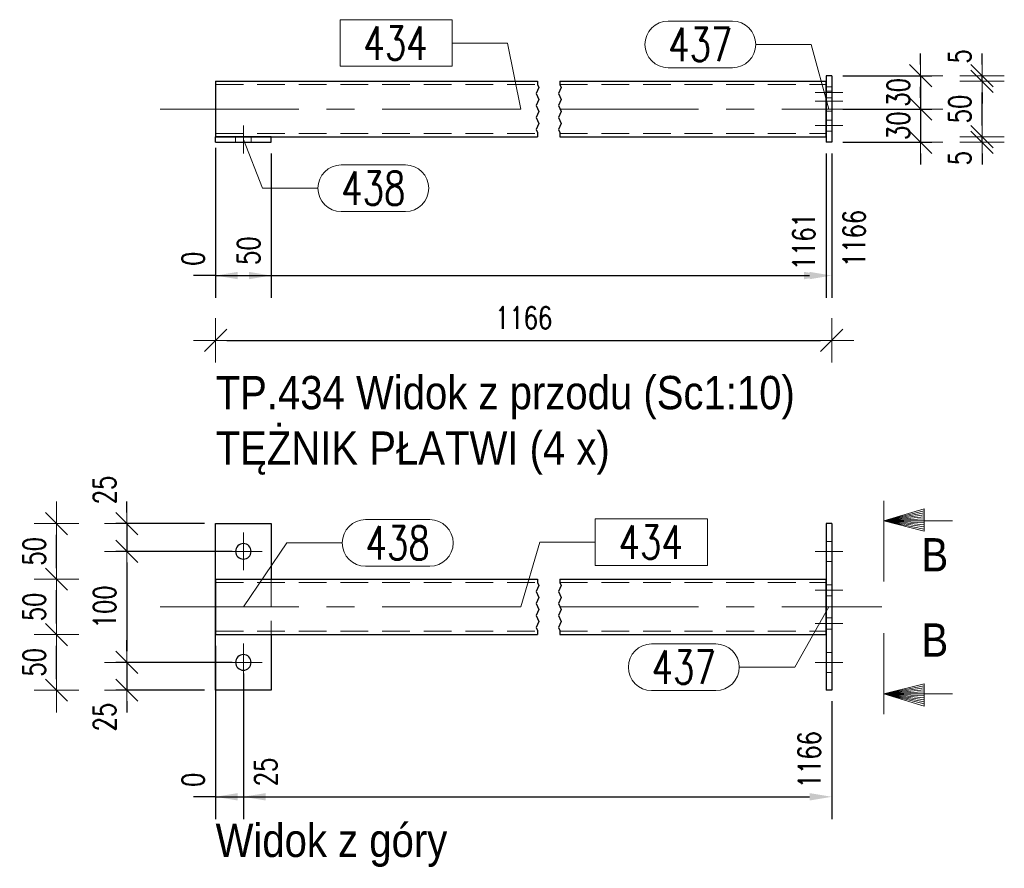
# Model space of a CAD drawing. Header units: millimetres. Extents: x -875 to -363, y 16471 to 16844.
# Tile 8 of 15: x -720 to -631, y 16576 to 16652. Entities that reach past the tile are written whole.
import ezdxf
from ezdxf.enums import TextEntityAlignment as Align

# ---------------------------------------------------------------- set-up
doc = ezdxf.new("R2010")
doc.units = ezdxf.units.MM
doc.header["$LTSCALE"] = 10
doc.linetypes.add('HIDDEN', pattern=[0.375, 0.25, -0.125])
doc.linetypes.add('MITTE', pattern=[2, 1.25, -0.25, 0.25, -0.25])
doc.layers.get('Defpoints').update_dxf_attribs({"color": 1})
for name, color, linetype, lineweight in [('PS_DIM', 4, 'Continuous', 13), ('PS_Hidden', 2, 'HIDDEN', 9), ('PS_Mid', 5, 'MITTE', 15), ('PS_Pos', 1, 'Continuous', 15), ('PS_Shape', 161, 'Continuous', 30), ('PS_SOLID', 7, 'Continuous', 30), ('PS_TEXT', 3, 'Continuous', 18)]:
    doc.layers.add(name, color=color, linetype=linetype, lineweight=lineweight)
doc.styles.add('gil', font='txt', dxfattribs={"width": 0.9})
doc.styles.add('ROMANS', font='romans.shx', dxfattribs={"width": 0.8})
doc.styles.add('simplex', font='simplex.shx', dxfattribs={"width": 0.75})
doc.dimstyles.new('1_10_GŁ_DS1-LS10', dxfattribs={"dimtxt": 2, "dimasz": 2, "dimexe": 2, "dimexo": 1, "dimgap": 1, "dimtad": 1, "dimjust": 4, "dimdec": 0, "dimlfac": 10, "dimtxsty": 'simplex', "dimblk1": 'NONE', "dimsah": 1, "dimcen": 2, "dimclrd": 256, "dimclre": 256, "dimclrt": 3, "dimadec": 1, "dimazin": 0, "dimtfac": 1, "dimtdec": 0, "dimtmove": 2, "dimatfit": 3, "dimfxl": 1, "dimarcsym": 0})
doc.dimstyles.new('1_10_PRZ', dxfattribs={"dimtxt": 2, "dimasz": 1, "dimexe": 2, "dimexo": 5, "dimgap": 1, "dimtad": 1, "dimdec": 0, "dimlfac": 10, "dimtxsty": 'simplex', "dimblk": 'dimznak', "dimcen": 2, "dimse1": 1, "dimse2": 1, "dimclrt": 3, "dimadec": 1, "dimazin": 0, "dimtfac": 1, "dimtdec": 0, "dimtix": 1, "dimtmove": 2, "dimatfit": 3, "dimldrblk": 'dim-grot', "dimfxl": 1, "dimarcsym": 0})
doc.dimstyles.new('1_10_PRZ_DS1-LS10', dxfattribs={"dimtxt": 2, "dimasz": 1, "dimexe": 2, "dimexo": 5, "dimgap": 1, "dimtad": 1, "dimdec": 0, "dimlfac": 10, "dimtxsty": 'simplex', "dimblk": 'dimznak', "dimcen": 2, "dimse1": 1, "dimse2": 1, "dimclrt": 3, "dimadec": 1, "dimazin": 0, "dimtfac": 1, "dimtdec": 0, "dimtix": 1, "dimtmove": 2, "dimatfit": 3, "dimldrblk": 'dim-grot', "dimfxl": 1, "dimarcsym": 0})
doc.dimstyles.new('1_10_SC', dxfattribs={"dimtxt": 2, "dimasz": 1, "dimexe": 1, "dimexo": 1, "dimgap": 1, "dimtad": 1, "dimdec": 0, "dimlfac": 10, "dimtxsty": 'simplex', "dimblk": 'dimznak', "dimcen": 2, "dimclrd": 256, "dimclre": 256, "dimclrt": 3, "dimadec": 1, "dimazin": 0, "dimtfac": 1, "dimtdec": 0, "dimtix": 1, "dimtmove": 2, "dimatfit": 3, "dimldrblk": 'dim-grot', "dimfxl": 1, "dimarcsym": 0})

# ---------------------------------------------------------------- blocks, each defined once
blk = doc.blocks.new('*D113')
at = {"layer": 'Defpoints', "color": 0, "transparency": 16777216}
for p in [(-702.506, 16641.466), (-702.506, 16640.966), (-702.506, 16628.966)]:
    blk.add_point(p, dxfattribs=at)
at = {"layer": 'PS_DIM', "lineweight": -2, "transparency": 16777216}
for p, q in [((-702.506, 16640.466), (-702.506, 16626.966)), ((-702.506, 16639.966), (-702.506, 16626.966)), ((-702.506, 16628.966), (-704.506, 16628.966)), ((-702.506, 16628.966), (-702.506, 16628.966)), ((-700.506, 16628.966), (-698.506, 16628.966))]:
    blk.add_line(p, q, dxfattribs=at)
at = {"layer": 'PS_DIM', "transparency": 16777216}
blk.add_solid([(-700.506, 16629.299), (-700.506, 16628.633), (-702.506, 16628.966)], dxfattribs=at)
at = {"layer": 'PS_DIM', "color": 3, "transparency": 16777216, "insert": (-704.526, 16630.486), "char_height": 2, "attachment_point": 5, "rotation": 90, "style": 'simplex'}
blk.add_mtext('0', dxfattribs=at)
blk = doc.blocks.new('_None')
blk = doc.blocks.new('*D114')
at = {"layer": 'Defpoints', "color": 0, "transparency": 16777216}
for p in [(-702.506, 16641.466), (-697.506, 16640.966), (-697.506, 16628.966)]:
    blk.add_point(p, dxfattribs=at)
at = {"layer": 'PS_DIM', "lineweight": -2, "transparency": 16777216}
for p, q in [((-702.506, 16640.466), (-702.506, 16626.966)), ((-697.506, 16639.966), (-697.506, 16626.966)), ((-702.506, 16628.966), (-699.506, 16628.966))]:
    blk.add_line(p, q, dxfattribs=at)
at = {"layer": 'PS_DIM', "transparency": 16777216}
blk.add_solid([(-699.506, 16629.299), (-699.506, 16628.633), (-697.506, 16628.966)], dxfattribs=at)
at = {"layer": 'PS_DIM', "color": 3, "transparency": 16777216, "insert": (-699.526, 16631.2), "char_height": 2, "attachment_point": 5, "rotation": 90, "style": 'simplex'}
blk.add_mtext('50', dxfattribs=at)
blk = doc.blocks.new('*D115')
at = {"layer": 'Defpoints', "color": 0, "transparency": 16777216}
for p in [(-702.506, 16641.466), (-647.506, 16640.966), (-647.506, 16628.966)]:
    blk.add_point(p, dxfattribs=at)
at = {"layer": 'PS_DIM', "lineweight": -2, "transparency": 16777216}
for p, q in [((-702.506, 16640.466), (-702.506, 16626.966)), ((-647.506, 16639.966), (-647.506, 16626.966)), ((-702.506, 16628.966), (-649.506, 16628.966))]:
    blk.add_line(p, q, dxfattribs=at)
at = {"layer": 'PS_DIM', "transparency": 16777216}
blk.add_solid([(-649.506, 16629.299), (-649.506, 16628.633), (-647.506, 16628.966)], dxfattribs=at)
at = {"layer": 'PS_DIM', "color": 3, "transparency": 16777216, "insert": (-649.526, 16632.022), "char_height": 2, "attachment_point": 5, "rotation": 90, "style": 'simplex'}
blk.add_mtext('1161', dxfattribs=at)
blk = doc.blocks.new('*D116')
at = {"layer": 'Defpoints', "color": 0, "transparency": 16777216}
for p in [(-702.506, 16641.466), (-647.006, 16640.966), (-647.006, 16628.966)]:
    blk.add_point(p, dxfattribs=at)
at = {"layer": 'PS_DIM', "lineweight": -2, "transparency": 16777216}
for p, q in [((-702.506, 16640.466), (-702.506, 16626.966)), ((-647.006, 16639.966), (-647.006, 16626.966)), ((-702.506, 16628.966), (-649.006, 16628.966))]:
    blk.add_line(p, q, dxfattribs=at)
at = {"layer": 'PS_DIM', "transparency": 16777216}
blk.add_solid([(-649.006, 16629.299), (-649.006, 16628.633), (-647.006, 16628.966)], dxfattribs=at)
at = {"layer": 'PS_DIM', "color": 3, "transparency": 16777216, "insert": (-644.986, 16632.307), "char_height": 2, "attachment_point": 5, "rotation": 90, "style": 'simplex'}
blk.add_mtext('1166', dxfattribs=at)
blk = doc.blocks.new('dimznak')
at = {"color": 0}
for points in [[(0, 2), (0, -2)], [(-2, 0), (2, 0)]]:
    blk.add_lwpolyline(points, dxfattribs=at)
at = {"color": 2}
blk.add_lwpolyline([(1, 1), (-1, -1)], dxfattribs=at)
blk = doc.blocks.new('*D117')
at = {"layer": 'Defpoints', "color": 0, "transparency": 16777216}
for p in [(-647.006, 16646.966), (-647.006, 16643.966, -2.5), (-639.006, 16643.966)]:
    blk.add_point(p, dxfattribs=at)
at = {"layer": 'PS_DIM', "lineweight": -2, "transparency": 16777216}
for p, q in [((-639.006, 16647.966), (-639.006, 16648.966)), ((-646.006, 16646.966), (-638.006, 16646.966)), ((-639.006, 16646.966), (-639.006, 16643.966)), ((-646.006, 16643.966), (-638.006, 16643.966)), ((-639.006, 16642.966), (-639.006, 16641.966))]:
    blk.add_line(p, q, dxfattribs=at)
for p, rotation in [((-639.006, 16646.966), 270), ((-639.006, 16643.966), 90)]:
    blk.add_blockref('dimznak', p, dxfattribs=dict(at, rotation=rotation))
at = {"layer": 'PS_DIM', "color": 3, "transparency": 16777216, "insert": (-641.006, 16645.466), "char_height": 2, "attachment_point": 5, "rotation": 90, "style": 'simplex'}
blk.add_mtext('30', dxfattribs=at)
blk = doc.blocks.new('dim-grot')
blk.add_hatch(color=256).paths.add_polyline_path([(0, 0), (-2, 0.5), (-2, -0.5)])
blk.add_lwpolyline([(0, 0), (-2, 0.5), (-2, -0.5), (0, 0)])
blk = doc.blocks.new('*D118')
at = {"layer": 'Defpoints', "color": 0, "transparency": 16777216}
for p in [(-647.006, 16643.966, -2.5), (-647.006, 16640.966), (-639.006, 16640.966)]:
    blk.add_point(p, dxfattribs=at)
at = {"layer": 'PS_DIM', "lineweight": -2, "transparency": 16777216}
for p, q in [((-639.006, 16644.966), (-639.006, 16645.966)), ((-646.006, 16643.966), (-638.006, 16643.966)), ((-639.006, 16643.966), (-639.006, 16640.966)), ((-646.006, 16640.966), (-638.006, 16640.966)), ((-639.006, 16639.966), (-639.006, 16638.966))]:
    blk.add_line(p, q, dxfattribs=at)
for p, rotation in [((-639.006, 16643.966), 270), ((-639.006, 16640.966), 90)]:
    blk.add_blockref('dimznak', p, dxfattribs=dict(at, rotation=rotation))
at = {"layer": 'PS_DIM', "color": 3, "transparency": 16777216, "insert": (-641.006, 16642.466), "char_height": 2, "attachment_point": 5, "rotation": 90, "style": 'simplex'}
blk.add_mtext('30', dxfattribs=at)
blk = doc.blocks.new('*D119')
at = {"layer": 'Defpoints', "color": 0, "transparency": 16777216}
for p in [(-647.506, 16641.466), (-647.506, 16640.966), (-633.464, 16641.466)]:
    blk.add_point(p, dxfattribs=at)
at = {"layer": 'PS_DIM', "color": 0, "lineweight": -2, "transparency": 16777216}
for p, q in [((-633.464, 16642.466), (-633.464, 16643.466)), ((-633.464, 16640.966), (-633.464, 16641.466)), ((-633.464, 16639.966), (-633.464, 16638.966))]:
    blk.add_line(p, q, dxfattribs=at)
for p, rotation in [((-633.464, 16641.466), 270), ((-633.464, 16640.966), 90)]:
    blk.add_blockref('dimznak', p, dxfattribs=dict(at, rotation=rotation))
at = {"layer": 'PS_DIM', "color": 3, "transparency": 16777216, "insert": (-635.464, 16639.549), "char_height": 2, "attachment_point": 5, "rotation": 90, "style": 'simplex'}
blk.add_mtext('5', dxfattribs=at)
blk = doc.blocks.new('*D120')
at = {"layer": 'Defpoints', "color": 0, "transparency": 16777216}
for p in [(-647.506, 16646.466), (-633.464, 16646.466), (-647.506, 16641.466)]:
    blk.add_point(p, dxfattribs=at)
at = {"layer": 'PS_DIM', "color": 0, "lineweight": -2, "transparency": 16777216}
blk.add_line((-633.464, 16642.466), (-633.464, 16645.466), dxfattribs=at)
for p, rotation in [((-633.464, 16646.466), 90), ((-633.464, 16641.466), 270)]:
    blk.add_blockref('dimznak', p, dxfattribs=dict(at, rotation=rotation))
at = {"layer": 'PS_DIM', "color": 3, "transparency": 16777216, "insert": (-635.464, 16643.966), "char_height": 2, "attachment_point": 5, "rotation": 90, "style": 'simplex'}
blk.add_mtext('50', dxfattribs=at)
blk = doc.blocks.new('*D121')
at = {"layer": 'Defpoints', "color": 0, "transparency": 16777216}
for p in [(-647.006, 16646.966), (-633.464, 16646.966), (-647.506, 16646.466)]:
    blk.add_point(p, dxfattribs=at)
at = {"layer": 'PS_DIM', "color": 0, "lineweight": -2, "transparency": 16777216}
for p, q in [((-633.464, 16647.966), (-633.464, 16648.966)), ((-633.464, 16646.466), (-633.464, 16646.966)), ((-633.464, 16645.466), (-633.464, 16644.466))]:
    blk.add_line(p, q, dxfattribs=at)
for p, rotation in [((-633.464, 16646.966), 270), ((-633.464, 16646.466), 90)]:
    blk.add_blockref('dimznak', p, dxfattribs=dict(at, rotation=rotation))
at = {"layer": 'PS_DIM', "color": 3, "transparency": 16777216, "insert": (-635.464, 16648.707), "char_height": 2, "attachment_point": 5, "rotation": 90, "style": 'simplex'}
blk.add_mtext('5', dxfattribs=at)
blk = doc.blocks.new('*D122')
at = {"layer": 'Defpoints', "color": 0, "transparency": 16777216}
for p in [(-702.506, 16596.624), (-702.506, 16591.624), (-702.506, 16582.02)]:
    blk.add_point(p, dxfattribs=at)
at = {"layer": 'PS_DIM', "lineweight": -2, "transparency": 16777216}
for p, q in [((-702.506, 16595.624), (-702.506, 16580.02)), ((-702.506, 16590.624), (-702.506, 16580.02)), ((-702.506, 16582.02), (-704.506, 16582.02)), ((-702.506, 16582.02), (-702.506, 16582.02)), ((-700.506, 16582.02), (-698.506, 16582.02))]:
    blk.add_line(p, q, dxfattribs=at)
at = {"layer": 'PS_DIM', "transparency": 16777216}
blk.add_solid([(-700.506, 16582.353), (-700.506, 16581.686), (-702.506, 16582.02)], dxfattribs=at)
at = {"layer": 'PS_DIM', "color": 3, "transparency": 16777216, "insert": (-704.526, 16583.54), "char_height": 2, "attachment_point": 5, "rotation": 90, "style": 'simplex'}
blk.add_mtext('0', dxfattribs=at)
blk = doc.blocks.new('*D123')
at = {"layer": 'Defpoints', "color": 0, "transparency": 16777216}
for p in [(-702.506, 16596.624), (-700.006, 16594.124), (-700.006, 16582.02)]:
    blk.add_point(p, dxfattribs=at)
at = {"layer": 'PS_DIM', "lineweight": -2, "transparency": 16777216}
for p, q in [((-702.506, 16595.624), (-702.506, 16580.02)), ((-700.006, 16593.124), (-700.006, 16580.02)), ((-702.506, 16582.02), (-704.506, 16582.02)), ((-702.506, 16582.02), (-700.006, 16582.02)), ((-698.006, 16582.02), (-696.006, 16582.02))]:
    blk.add_line(p, q, dxfattribs=at)
at = {"layer": 'PS_DIM', "transparency": 16777216}
blk.add_solid([(-698.006, 16582.353), (-698.006, 16581.686), (-700.006, 16582.02)], dxfattribs=at)
at = {"layer": 'PS_DIM', "color": 3, "transparency": 16777216, "insert": (-697.986, 16584.254), "char_height": 2, "attachment_point": 5, "rotation": 90, "style": 'simplex'}
blk.add_mtext('25', dxfattribs=at)
blk = doc.blocks.new('*D124')
at = {"layer": 'Defpoints', "color": 0, "transparency": 16777216}
for p in [(-702.506, 16596.624), (-647.006, 16591.624), (-647.006, 16582.02)]:
    blk.add_point(p, dxfattribs=at)
at = {"layer": 'PS_DIM', "lineweight": -2, "transparency": 16777216}
for p, q in [((-702.506, 16595.624), (-702.506, 16580.02)), ((-647.006, 16590.624), (-647.006, 16580.02)), ((-702.506, 16582.02), (-649.006, 16582.02))]:
    blk.add_line(p, q, dxfattribs=at)
at = {"layer": 'PS_DIM', "transparency": 16777216}
blk.add_solid([(-649.006, 16582.353), (-649.006, 16581.686), (-647.006, 16582.02)], dxfattribs=at)
at = {"layer": 'PS_DIM', "color": 3, "transparency": 16777216, "insert": (-649.026, 16585.361), "char_height": 2, "attachment_point": 5, "rotation": 90, "style": 'simplex'}
blk.add_mtext('1166', dxfattribs=at)
blk = doc.blocks.new('*D125')
at = {"layer": 'Defpoints', "color": 0, "transparency": 16777216}
for p in [(-702.506, 16606.624), (-710.506, 16604.124), (-700.006, 16604.124)]:
    blk.add_point(p, dxfattribs=at)
at = {"layer": 'PS_DIM', "lineweight": -2, "transparency": 16777216}
for p, q in [((-710.506, 16607.624), (-710.506, 16608.624)), ((-703.506, 16606.624), (-711.506, 16606.624)), ((-710.506, 16606.624), (-710.506, 16604.124)), ((-701.006, 16604.124), (-711.506, 16604.124)), ((-710.506, 16603.124), (-710.506, 16602.124))]:
    blk.add_line(p, q, dxfattribs=at)
for p, rotation in [((-710.506, 16606.624), 270), ((-710.506, 16604.124), 90)]:
    blk.add_blockref('dimznak', p, dxfattribs=dict(at, rotation=rotation))
at = {"layer": 'PS_DIM', "color": 3, "transparency": 16777216, "insert": (-712.506, 16609.655), "char_height": 2, "attachment_point": 5, "rotation": 90, "style": 'simplex'}
blk.add_mtext('25', dxfattribs=at)
blk = doc.blocks.new('*D126')
at = {"layer": 'Defpoints', "color": 0, "transparency": 16777216}
for p in [(-700.006, 16604.124), (-710.506, 16594.124), (-700.006, 16594.124)]:
    blk.add_point(p, dxfattribs=at)
at = {"layer": 'PS_DIM', "lineweight": -2, "transparency": 16777216}
for p, q in [((-701.006, 16604.124), (-711.506, 16604.124)), ((-710.506, 16603.124), (-710.506, 16595.124)), ((-701.006, 16594.124), (-711.506, 16594.124))]:
    blk.add_line(p, q, dxfattribs=at)
for p, rotation in [((-710.506, 16604.124), 90), ((-710.506, 16594.124), 270)]:
    blk.add_blockref('dimznak', p, dxfattribs=dict(at, rotation=rotation))
at = {"layer": 'PS_DIM', "color": 3, "transparency": 16777216, "insert": (-712.506, 16599.124), "char_height": 2, "attachment_point": 5, "rotation": 90, "style": 'simplex'}
blk.add_mtext('100', dxfattribs=at)
blk = doc.blocks.new('*D127')
at = {"layer": 'Defpoints', "color": 0, "transparency": 16777216}
for p in [(-700.006, 16594.124), (-710.506, 16591.624), (-702.506, 16591.624)]:
    blk.add_point(p, dxfattribs=at)
at = {"layer": 'PS_DIM', "lineweight": -2, "transparency": 16777216}
for p, q in [((-710.506, 16595.124), (-710.506, 16596.124)), ((-701.006, 16594.124), (-711.506, 16594.124)), ((-710.506, 16594.124), (-710.506, 16591.624)), ((-703.506, 16591.624), (-711.506, 16591.624)), ((-710.506, 16590.624), (-710.506, 16589.624))]:
    blk.add_line(p, q, dxfattribs=at)
for p, rotation in [((-710.506, 16594.124), 270), ((-710.506, 16591.624), 90)]:
    blk.add_blockref('dimznak', p, dxfattribs=dict(at, rotation=rotation))
at = {"layer": 'PS_DIM', "color": 3, "transparency": 16777216, "insert": (-712.506, 16589.198), "char_height": 2, "attachment_point": 5, "rotation": 90, "style": 'simplex'}
blk.add_mtext('25', dxfattribs=at)
blk = doc.blocks.new('*D128')
at = {"layer": 'Defpoints', "color": 0, "transparency": 16777216}
for p in [(-716.84, 16596.624), (-697.506, 16596.624), (-697.506, 16591.624)]:
    blk.add_point(p, dxfattribs=at)
at = {"layer": 'PS_DIM', "color": 0, "lineweight": -2, "transparency": 16777216}
blk.add_line((-716.84, 16592.624), (-716.84, 16595.624), dxfattribs=at)
for p, rotation in [((-716.84, 16596.624), 90), ((-716.84, 16591.624), 270)]:
    blk.add_blockref('dimznak', p, dxfattribs=dict(at, rotation=rotation))
at = {"layer": 'PS_DIM', "color": 3, "transparency": 16777216, "insert": (-718.84, 16594.124), "char_height": 2, "attachment_point": 5, "rotation": 90, "style": 'simplex'}
blk.add_mtext('50', dxfattribs=at)
blk = doc.blocks.new('*D129')
at = {"layer": 'Defpoints', "color": 0, "transparency": 16777216}
for p in [(-716.84, 16601.624), (-697.506, 16601.624), (-697.506, 16596.624)]:
    blk.add_point(p, dxfattribs=at)
at = {"layer": 'PS_DIM', "color": 0, "lineweight": -2, "transparency": 16777216}
blk.add_line((-716.84, 16597.624), (-716.84, 16600.624), dxfattribs=at)
for p, rotation in [((-716.84, 16601.624), 90), ((-716.84, 16596.624), 270)]:
    blk.add_blockref('dimznak', p, dxfattribs=dict(at, rotation=rotation))
at = {"layer": 'PS_DIM', "color": 3, "transparency": 16777216, "insert": (-718.84, 16599.124), "char_height": 2, "attachment_point": 5, "rotation": 90, "style": 'simplex'}
blk.add_mtext('50', dxfattribs=at)
blk = doc.blocks.new('*D130')
at = {"layer": 'Defpoints', "color": 0, "transparency": 16777216}
for p in [(-716.84, 16606.624), (-702.506, 16606.624), (-697.506, 16601.624)]:
    blk.add_point(p, dxfattribs=at)
at = {"layer": 'PS_DIM', "color": 0, "lineweight": -2, "transparency": 16777216}
blk.add_line((-716.84, 16602.624), (-716.84, 16605.624), dxfattribs=at)
for p, rotation in [((-716.84, 16606.624), 90), ((-716.84, 16601.624), 270)]:
    blk.add_blockref('dimznak', p, dxfattribs=dict(at, rotation=rotation))
at = {"layer": 'PS_DIM', "color": 3, "transparency": 16777216, "insert": (-718.84, 16604.124), "char_height": 2, "attachment_point": 5, "rotation": 90, "style": 'simplex'}
blk.add_mtext('50', dxfattribs=at)
blk = doc.blocks.new('Znacznik')
at = {"layer": 'PS_TEXT'}
for p, q in [((4454.275, 7141.255), (4454.275, 7149.355)), ((4454.275, 7147.33), (4450.225, 7148.545)), ((4450.225, 7148.545), (4450.225, 7146.317)), ((4454.275, 7147.33), (4450.225, 7148.342)), ((4454.275, 7147.33), (4450.225, 7148.14)), ((4454.275, 7147.33), (4450.225, 7147.937)), ((4454.275, 7147.33), (4450.225, 7147.735)), ((4454.275, 7147.33), (4450.225, 7147.532)), ((4454.275, 7147.33), (4447.39, 7147.33)), ((4454.275, 7147.33), (4450.225, 7146.317)), ((4454.275, 7147.33), (4450.225, 7146.52)), ((4454.275, 7147.33), (4450.225, 7146.722)), ((4454.275, 7147.33), (4450.225, 7147.127)), ((4454.275, 7147.33), (4450.225, 7146.925)), ((4454.275, 7147.33), (4450.225, 7147.33))]:
    blk.add_line(p, q, dxfattribs=at)
blk = doc.blocks.new('PRZEK3')
at = {"layer": 'PS_DIM', "color": 7, "xscale": -0.8999999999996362, "yscale": 0.8999999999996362, "zscale": 0.9, "rotation": 90}
blk.add_blockref('Znacznik', (202262.669, 15878.888), dxfattribs=at)
at = {"layer": 'PS_TEXT', "style": 'ROMANS', "width": 0.9, "flags": 4}
blk.add_attdef('PRZEKRÓJ', (195831.81, 11873.655), '', height=2.916, dxfattribs=at)
blk = doc.blocks.new('*D179')
at = {"layer": 'Defpoints', "color": 0, "transparency": 16777216}
for p in [(-702.506, 16641.766), (-647.006, 16640.966), (-647.006, 16623.124)]:
    blk.add_point(p, dxfattribs=at)
at = {"layer": 'PS_DIM', "color": 0, "lineweight": -2, "transparency": 16777216}
blk.add_line((-701.506, 16623.124), (-648.006, 16623.124), dxfattribs=at)
at = {"layer": 'PS_DIM', "color": 0, "lineweight": -2, "transparency": 16777216, "rotation": 180}
blk.add_blockref('dimznak', (-702.506, 16623.124), dxfattribs=at)
at = {"layer": 'PS_DIM', "color": 0, "lineweight": -2, "transparency": 16777216}
blk.add_blockref('dimznak', (-647.006, 16623.124), dxfattribs=at)
at = {"layer": 'PS_DIM', "color": 3, "transparency": 16777216, "insert": (-674.756, 16625.164), "char_height": 2, "attachment_point": 5, "style": 'simplex'}
blk.add_mtext('1166', dxfattribs=at)
blk = doc.blocks.new('*X249')
at = {"color": 1}
for p, q in [((-673.506, 16646.466), (-673.506, 16646.172)), ((-673.506, 16646.172), (-673.392, 16645.901)), ((-671.506, 16646.466), (-671.506, 16646.172)), ((-671.506, 16646.172), (-671.392, 16645.901)), ((-673.392, 16645.901), (-673.621, 16645.359)), ((-673.621, 16645.359), (-673.392, 16644.817)), ((-671.392, 16645.901), (-671.621, 16645.359)), ((-671.621, 16645.359), (-671.392, 16644.817)), ((-673.392, 16644.817), (-673.621, 16644.275)), ((-671.392, 16644.817), (-671.621, 16644.275)), ((-673.621, 16644.275), (-673.392, 16643.734)), ((-673.392, 16643.734), (-673.621, 16643.192)), ((-671.621, 16644.275), (-671.392, 16643.734)), ((-671.392, 16643.734), (-671.621, 16643.192)), ((-673.621, 16643.192), (-673.392, 16642.65)), ((-673.392, 16642.65), (-673.621, 16642.108)), ((-671.621, 16643.192), (-671.392, 16642.65)), ((-671.392, 16642.65), (-671.621, 16642.108)), ((-673.621, 16642.108), (-673.506, 16641.837)), ((-673.506, 16641.837), (-673.506, 16641.466)), ((-671.621, 16642.108), (-671.506, 16641.837)), ((-671.506, 16641.837), (-671.506, 16641.466))]:
    blk.add_line(p, q, dxfattribs=at)
at = {"layer": 'PS_Hidden', "color": 2, "linetype": 'HIDDEN'}
for p, q in [((-702.506, 16646.166), (-673.506, 16646.166)), ((-671.506, 16646.166), (-647.506, 16646.166)), ((-647.006, 16645.966), (-647.506, 16645.966)), ((-647.506, 16645.566), (-647.006, 16645.566)), ((-647.506, 16645.566), (-647.006, 16645.566)), ((-647.006, 16644.966), (-647.506, 16644.966)), ((-647.506, 16643.766), (-647.006, 16643.766)), ((-647.506, 16643.766), (-647.006, 16643.766)), ((-647.006, 16642.966), (-647.506, 16642.966)), ((-702.506, 16641.766), (-673.506, 16641.766)), ((-671.506, 16641.766), (-647.506, 16641.766)), ((-647.006, 16641.966), (-647.506, 16641.966)), ((-700.706, 16641.466), (-700.706, 16640.966)), ((-699.306, 16641.466), (-699.306, 16640.966))]:
    blk.add_line(p, q, dxfattribs=at)
at = {"layer": 'PS_Mid', "color": 5, "linetype": 'MITTE'}
for p, q in [((-648.506, 16645.466), (-646.006, 16645.466)), ((-646.006, 16644.666), (-648.506, 16644.666)), ((-646.006, 16644.666), (-648.506, 16644.666)), ((-707.506, 16643.966), (-673.506, 16643.966)), ((-671.506, 16643.966), (-642.506, 16643.966)), ((-700.006, 16639.966), (-700.006, 16642.466)), ((-700.006, 16639.966), (-700.006, 16642.466)), ((-648.506, 16642.466), (-646.006, 16642.466))]:
    blk.add_line(p, q, dxfattribs=at)
at = {"layer": 'PS_SOLID', "color": 7, "linetype": 'Continuous'}
for p, q in [((-647.506, 16646.966), (-647.506, 16640.966)), ((-647.006, 16646.966), (-647.506, 16646.966)), ((-647.006, 16646.966), (-647.006, 16640.966)), ((-702.506, 16646.466), (-702.506, 16641.466)), ((-702.506, 16646.466), (-673.506, 16646.466)), ((-671.506, 16646.466), (-647.506, 16646.466)), ((-647.506, 16641.466), (-647.506, 16646.466)), ((-697.506, 16641.466), (-702.506, 16641.466)), ((-702.506, 16640.966), (-702.506, 16641.466)), ((-702.506, 16641.466), (-673.506, 16641.466)), ((-702.506, 16640.966), (-697.506, 16640.966)), ((-697.506, 16640.966), (-697.506, 16641.466)), ((-671.506, 16641.466), (-647.506, 16641.466)), ((-647.006, 16640.966), (-647.506, 16640.966))]:
    blk.add_line(p, q, dxfattribs=at)
blk = doc.blocks.new('*X250')
at = {"color": 1}
for p, q in [((-681.199, 16652.01), (-691.292, 16652.01)), ((-691.292, 16652.01), (-691.292, 16647.81)), ((-681.199, 16647.81), (-681.199, 16652.01)), ((-681.199, 16649.91), (-676.199, 16649.91)), ((-675.006, 16643.966), (-676.199, 16649.91)), ((-691.292, 16647.81), (-681.199, 16647.81))]:
    blk.add_line(p, q, dxfattribs=at)
at = {"color": 30, "style": 'simplex', "width": 0.75}
blk.add_text('434', height=3, dxfattribs=at).set_placement((-689.192, 16648.41))
blk = doc.blocks.new('*X251')
at = {"color": 1}
for p, q in [((-661.738, 16651.88), (-655.952, 16651.88)), ((-653.852, 16649.78), (-648.852, 16649.78)), ((-647.256, 16643.966), (-648.852, 16649.78)), ((-661.738, 16647.68), (-655.952, 16647.68))]:
    blk.add_line(p, q, dxfattribs=at)
for centre, start, end in [((-661.738, 16649.78), 90, 270), ((-655.952, 16649.78), 270, 90)]:
    blk.add_arc(centre, 2.1, start, end, dxfattribs=at)
at = {"color": 30, "style": 'simplex', "width": 0.75}
blk.add_text('437', height=3, dxfattribs=at).set_placement((-661.738, 16648.28))
blk = doc.blocks.new('*X252')
at = {"color": 1}
for p, q in [((-700.006, 16641.216), (-698.292, 16636.827)), ((-691.192, 16638.927), (-685.406, 16638.927)), ((-698.292, 16636.827), (-693.292, 16636.827)), ((-691.192, 16634.727), (-685.406, 16634.727))]:
    blk.add_line(p, q, dxfattribs=at)
for centre, start, end in [((-691.192, 16636.827), 90, 270), ((-685.406, 16636.827), 270, 90)]:
    blk.add_arc(centre, 2.1, start, end, dxfattribs=at)
at = {"color": 30, "style": 'simplex', "width": 0.75}
blk.add_text('438', height=3, dxfattribs=at).set_placement((-691.192, 16635.327))
blk = doc.blocks.new('*X253')
at = {"color": 3, "style": 'gil', "width": 0.9}
for s, p in [('TP.434 Widok z przodu (Sc1:10)', (-702.506, 16616.925)), ('TĘŻNIK PŁATWI (4 x)', (-702.506, 16611.925))]:
    blk.add_text(s, height=3, dxfattribs=at).set_placement(p)
blk = doc.blocks.new('*X256')
at = {"color": 1}
for p, q in [((-673.392, 16601.059), (-673.621, 16600.517)), ((-673.506, 16601.624), (-673.506, 16601.33)), ((-673.506, 16601.33), (-673.392, 16601.059)), ((-671.392, 16601.059), (-671.621, 16600.517)), ((-671.506, 16601.624), (-671.506, 16601.33)), ((-671.506, 16601.33), (-671.392, 16601.059)), ((-673.621, 16600.517), (-673.392, 16599.975)), ((-673.392, 16599.975), (-673.621, 16599.433)), ((-671.621, 16600.517), (-671.392, 16599.975)), ((-671.392, 16599.975), (-671.621, 16599.433)), ((-673.621, 16599.433), (-673.392, 16598.892)), ((-671.621, 16599.433), (-671.392, 16598.892)), ((-673.392, 16598.892), (-673.621, 16598.35)), ((-673.621, 16598.35), (-673.392, 16597.808)), ((-671.392, 16598.892), (-671.621, 16598.35)), ((-671.621, 16598.35), (-671.392, 16597.808)), ((-673.392, 16597.808), (-673.621, 16597.266)), ((-671.392, 16597.808), (-671.621, 16597.266)), ((-673.621, 16597.266), (-673.506, 16596.995)), ((-673.506, 16596.995), (-673.506, 16596.624)), ((-671.621, 16597.266), (-671.506, 16596.995)), ((-671.506, 16596.995), (-671.506, 16596.624))]:
    blk.add_line(p, q, dxfattribs=at)
at = {"layer": 'PS_Hidden', "color": 2, "linetype": 'HIDDEN'}
for p, q in [((-647.506, 16605.024), (-647.006, 16605.024)), ((-647.506, 16603.224), (-647.006, 16603.224)), ((-702.506, 16601.324), (-673.506, 16601.324)), ((-697.506, 16601.624), (-697.506, 16596.624)), ((-671.506, 16601.324), (-647.506, 16601.324)), ((-647.006, 16601.124), (-647.506, 16601.124)), ((-647.006, 16600.124), (-647.506, 16600.124)), ((-647.006, 16598.124), (-647.506, 16598.124)), ((-702.506, 16596.924), (-673.506, 16596.924)), ((-671.506, 16596.924), (-647.506, 16596.924)), ((-647.006, 16597.124), (-647.506, 16597.124)), ((-647.506, 16595.024), (-647.006, 16595.024)), ((-647.506, 16593.224), (-647.006, 16593.224))]:
    blk.add_line(p, q, dxfattribs=at)
at = {"layer": 'PS_Mid', "color": 5, "linetype": 'MITTE'}
for p, q in [((-700.006, 16605.824), (-700.006, 16602.424)), ((-698.306, 16604.124), (-701.706, 16604.124)), ((-646.006, 16604.124), (-648.506, 16604.124)), ((-648.506, 16600.624), (-646.006, 16600.624)), ((-707.506, 16599.124), (-673.506, 16599.124)), ((-671.506, 16599.124), (-642.506, 16599.124)), ((-648.506, 16597.624), (-646.006, 16597.624)), ((-700.006, 16595.824), (-700.006, 16592.424)), ((-698.306, 16594.124), (-701.706, 16594.124)), ((-646.006, 16594.124), (-648.506, 16594.124))]:
    blk.add_line(p, q, dxfattribs=at)
at = {"layer": 'PS_SOLID', "color": 7, "linetype": 'Continuous'}
for p, q in [((-702.506, 16606.624), (-697.506, 16606.624)), ((-702.506, 16591.624), (-702.506, 16606.624)), ((-697.506, 16606.624), (-697.506, 16601.624)), ((-647.506, 16606.624), (-647.506, 16591.624)), ((-647.006, 16606.624), (-647.506, 16606.624)), ((-647.006, 16606.624), (-647.006, 16591.624)), ((-702.506, 16601.624), (-702.506, 16596.624)), ((-702.506, 16601.624), (-673.506, 16601.624)), ((-671.506, 16601.624), (-647.506, 16601.624)), ((-647.506, 16596.624), (-647.506, 16601.624)), ((-702.506, 16596.624), (-673.506, 16596.624)), ((-697.506, 16596.624), (-697.506, 16591.624)), ((-671.506, 16596.624), (-647.506, 16596.624)), ((-697.506, 16591.624), (-702.506, 16591.624)), ((-647.006, 16591.624), (-647.506, 16591.624))]:
    blk.add_line(p, q, dxfattribs=at)
at = {"layer": 'PS_SOLID', "color": 7, "extrusion": (0, 0, -1)}
for centre in [(700.006, 16604.124), (700.006, 16594.124)]:
    blk.add_circle(centre, 0.7, dxfattribs=at)
blk = doc.blocks.new('*X257')
at = {"color": 1}
for p, q in [((-658.211, 16607.06), (-668.304, 16607.06)), ((-668.304, 16607.06), (-668.304, 16602.86)), ((-658.211, 16602.86), (-658.211, 16607.06)), ((-675.006, 16599.124), (-673.304, 16604.96)), ((-673.304, 16604.96), (-668.304, 16604.96)), ((-668.304, 16602.86), (-658.211, 16602.86))]:
    blk.add_line(p, q, dxfattribs=at)
at = {"color": 30, "style": 'simplex', "width": 0.75}
blk.add_text('434', height=3, dxfattribs=at).set_placement((-666.204, 16603.46))
blk = doc.blocks.new('*X258')
at = {"color": 1}
for p, q in [((-647.256, 16599.124), (-650.343, 16593.693)), ((-663.228, 16595.793), (-657.443, 16595.793)), ((-655.343, 16593.693), (-650.343, 16593.693)), ((-663.228, 16591.593), (-657.443, 16591.593))]:
    blk.add_line(p, q, dxfattribs=at)
for centre, start, end in [((-663.228, 16593.693), 90, 270), ((-657.443, 16593.693), 270, 90)]:
    blk.add_arc(centre, 2.1, start, end, dxfattribs=at)
at = {"color": 30, "style": 'simplex', "width": 0.75}
blk.add_text('437', height=3, dxfattribs=at).set_placement((-663.228, 16592.193))
blk = doc.blocks.new('*X259')
at = {"color": 1}
for p, q in [((-688.996, 16606.981), (-683.21, 16606.981)), ((-700.006, 16599.124), (-696.096, 16604.881)), ((-696.096, 16604.881), (-691.096, 16604.881)), ((-688.996, 16602.781), (-683.21, 16602.781))]:
    blk.add_line(p, q, dxfattribs=at)
for centre, start, end in [((-688.996, 16604.881), 90, 270), ((-683.21, 16604.881), 270, 90)]:
    blk.add_arc(centre, 2.1, start, end, dxfattribs=at)
at = {"color": 30, "style": 'simplex', "width": 0.75}
blk.add_text('438', height=3, dxfattribs=at).set_placement((-688.996, 16603.381))
blk = doc.blocks.new('*X260')
at = {"color": 3, "style": 'gil', "width": 0.9}
blk.add_text('Widok z góry', height=3, dxfattribs=at).set_placement((-702.506, 16576.603))

msp = doc.modelspace()

# ---------------------------------------------------------------- block references
at = {"layer": 'PS_Pos'}
for name in ['*X250', '*X251', '*X252', '*X257', '*X259', '*X258']:
    msp.add_blockref(name, (0, 0), dxfattribs=at)
at = {"layer": 'PS_Shape', "color": 227}
for name in ['*X249', '*X256']:
    msp.add_blockref(name, (0, 0), dxfattribs=at)
at = {"layer": 'PS_TEXT'}
for name in ['*X253', '*X260']:
    msp.add_blockref(name, (0, 0), dxfattribs=at)
ref = msp.add_blockref('PRZEK3', (-12512.354, 212436.939, -39.67), dxfattribs=dict(at, rotation=270))
ref.add_attrib('PRZEKRÓJ', 'B', dxfattribs={"height": 3, "style": 'gil', "width": 0.9}).set_placement((-638.924, 16601.417, -39.67), align=Align.BOTTOM_LEFT)
ref = msp.add_blockref('PRZEK3', (-12512.354, -179238.782, -39.67), dxfattribs=dict(at, xscale=-1, rotation=270))
ref.add_attrib('PRZEKRÓJ', 'B', dxfattribs={"height": 3, "style": 'gil', "width": 0.9}).set_placement((-638.924, 16593.74, -39.67), align=Align.BOTTOM_LEFT)

# ---------------------------------------------------------------- dimensions: what is measured, and where the dimension line sits
at = {"layer": 'PS_DIM'}
for base, p1, p2, dimstyle, picture, middle in [((-633.464, 16646.966), (-647.506, 16646.466), (-647.006, 16646.966), '1_10_PRZ', '*D121', (-635.464, 16648.707)), ((-633.464, 16641.466), (-647.506, 16640.966), (-647.506, 16641.466), '1_10_PRZ', '*D119', (-635.464, 16639.549)), ((-710.506, 16604.124), (-702.506, 16606.624), (-700.006, 16604.124), '1_10_SC', '*D125', (-712.506, 16609.655)), ((-710.506, 16591.624), (-700.006, 16594.124), (-702.506, 16591.624), '1_10_SC', '*D127', (-712.506, 16589.198))]:
    dim = msp.add_linear_dim(base=base, p1=p1, p2=p2, angle=90, dimstyle=dimstyle, dxfattribs=at)
    dim.commit()
    dim.dimension.update_dxf_attribs({"geometry": picture, "text_midpoint": middle, "dimtype": 128})
for base, p1, p2, dimstyle, picture, middle in [((-639.006, 16643.966), (-647.006, 16646.966), (-647.006, 16643.966, -2.5), '1_10_SC', '*D117', (-641.006, 16645.466)), ((-633.464, 16646.466), (-647.506, 16641.466), (-647.506, 16646.466), '1_10_PRZ', '*D120', (-635.464, 16643.966)), ((-639.006, 16640.966), (-647.006, 16643.966, -2.5), (-647.006, 16640.966), '1_10_SC', '*D118', (-641.006, 16642.466)), ((-716.84, 16606.624), (-697.506, 16601.624), (-702.506, 16606.624), '1_10_PRZ', '*D130', (-718.84, 16604.124)), ((-710.506, 16594.124), (-700.006, 16604.124), (-700.006, 16594.124), '1_10_SC', '*D126', (-712.506, 16599.124)), ((-716.84, 16601.624), (-697.506, 16596.624), (-697.506, 16601.624), '1_10_PRZ', '*D129', (-718.84, 16599.124)), ((-716.84, 16596.624), (-697.506, 16591.624), (-697.506, 16596.624), '1_10_PRZ', '*D128', (-718.84, 16594.124))]:
    dim = msp.add_linear_dim(base=base, p1=p1, p2=p2, angle=90, dimstyle=dimstyle, dxfattribs=at)
    dim.commit()
    dim.dimension.update_dxf_attribs({"geometry": picture, "text_midpoint": middle})
dim = msp.add_linear_dim(base=(-647.006, 16623.124), p1=(-702.506, 16641.766), p2=(-647.006, 16640.966), text='1166', dimstyle='1_10_PRZ_DS1-LS10', dxfattribs=at)
dim.commit()
dim.dimension.update_dxf_attribs({"geometry": '*D179', "text_midpoint": (-674.756, 16625.164), "dimtype": 128})
for base, p1, p2, text, picture, middle in [((-702.506, 16628.966), (-702.506, 16640.966), (-702.506, 16641.466), '0', '*D113', (-704.526, 16630.486)), ((-647.506, 16628.966), (-702.506, 16641.466), (-647.506, 16640.966), '1161', '*D115', (-649.526, 16632.022)), ((-647.006, 16628.966), (-702.506, 16641.466), (-647.006, 16640.966), '1166', '*D116', (-644.986, 16632.307)), ((-702.506, 16582.02), (-702.506, 16591.624), (-702.506, 16596.624), '0', '*D122', (-704.526, 16583.54)), ((-647.006, 16582.02), (-702.506, 16596.624), (-647.006, 16591.624), '1166', '*D124', (-649.026, 16585.361))]:
    dim = msp.add_linear_dim(base=base, p1=p1, p2=p2, text=text, dimstyle='1_10_GŁ_DS1-LS10', dxfattribs=at)
    dim.commit()
    dim.dimension.update_dxf_attribs({"geometry": picture, "text_midpoint": middle, "dimtype": 128, "text_rotation": 90})
for base, p1, p2, picture, middle in [((-697.506, 16628.966), (-702.506, 16641.466), (-697.506, 16640.966), '*D114', (-699.526, 16631.2)), ((-700.006, 16582.02), (-702.506, 16596.624), (-700.006, 16594.124), '*D123', (-697.986, 16584.254))]:
    dim = msp.add_linear_dim(base=base, p1=p1, p2=p2, dimstyle='1_10_GŁ_DS1-LS10', dxfattribs=at)
    dim.commit()
    dim.dimension.update_dxf_attribs({"geometry": picture, "text_midpoint": middle, "dimtype": 128, "text_rotation": 90})

doc.saveas('drawing.dxf')
